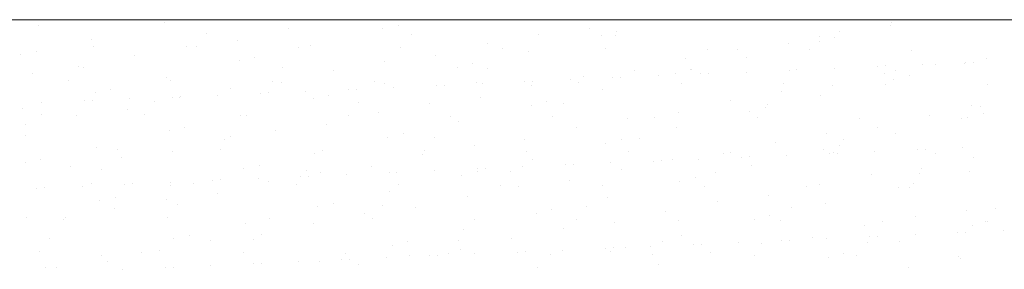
# Model space of a CAD drawing. Header units: millimetres. Extents: x -2274 to 12297, y -16157 to 26321.
# Tile 191 of 256: x -1857 to -1779, y -71 to -51. Entities that reach past the tile are written whole.
import ezdxf

# ---------------------------------------------------------------- set-up
doc = ezdxf.new("R2010")
doc.units = ezdxf.units.MM
doc.layers.add('-ŚCIANY NOŚNE', color=4, linetype='Continuous', lineweight=53)
doc.layers.add('KRESKOWANIE', color=8, linetype='Continuous')

msp = doc.modelspace()

# ---------------------------------------------------------------- linework, layer by layer
at = {"layer": '-ŚCIANY NOŚNE', "color": 253, "lineweight": 13}
msp.add_line((-1700, -51), (-2015, -51), dxfattribs=at)
at = {"layer": 'KRESKOWANIE', "color": 253, "linetype": 'Continuous', "lineweight": 13}
for p, q in [((-1845.812, -51.254), (-1845.812, -51.254)), ((-1787.63, -51.219), (-1787.63, -51.219)), ((-1855.913, -51.488), (-1855.913, -51.488)), ((-1835.874, -51.744), (-1835.874, -51.744)), ((-1828.333, -51.744), (-1828.333, -51.744)), ((-1827.093, -51.469), (-1827.093, -51.469)), ((-1811.782, -51.708), (-1811.782, -51.708)), ((-1809.614, -51.96), (-1809.614, -51.96)), ((-1791.743, -51.964), (-1791.743, -51.964)), ((-1787.671, -51.461), (-1787.671, -51.461)), ((-1851.64, -52.546), (-1851.64, -52.546)), ((-1842.461, -52.082), (-1842.461, -52.082)), ((-1840.011, -52.678), (-1840.011, -52.678)), ((-1826.086, -52.163), (-1826.086, -52.163)), ((-1815.859, -52.189), (-1815.859, -52.189)), ((-1810.854, -52.235), (-1810.854, -52.235)), ((-1809.712, -52.245), (-1809.712, -52.245)), ((-1793.375, -52.725), (-1793.375, -52.725)), ((-1793.337, -52.326), (-1793.337, -52.326)), ((-1792.135, -52.451), (-1792.135, -52.451)), ((-1856.103, -53.535), (-1856.103, -53.535)), ((-1851.479, -53.124), (-1851.479, -53.124)), ((-1844.089, -53.158), (-1844.089, -53.158)), ((-1843.273, -53.14), (-1843.273, -53.14)), ((-1835.105, -53.206), (-1835.105, -53.206)), ((-1834.161, -53.036), (-1834.161, -53.036)), ((-1826.898, -53.221), (-1826.898, -53.221)), ((-1819.972, -52.933), (-1819.972, -52.933)), ((-1818.73, -53.287), (-1818.73, -53.287)), ((-1816.682, -53.527), (-1816.682, -53.527)), ((-1810.524, -53.303), (-1810.524, -53.303)), ((-1802.356, -53.369), (-1802.356, -53.369)), ((-1799.958, -53.378), (-1799.958, -53.378)), ((-1795.88, -52.897), (-1795.88, -52.897)), ((-1794.149, -53.384), (-1794.149, -53.384)), ((-1785.981, -53.45), (-1785.981, -53.45)), ((-1857.343, -53.81), (-1857.343, -53.81)), ((-1848.201, -53.903), (-1848.201, -53.903)), ((-1839.864, -54.301), (-1839.864, -54.301)), ((-1838.624, -54.026), (-1838.624, -54.026)), ((-1828.187, -54.347), (-1828.187, -54.347)), ((-1824.109, -53.867), (-1824.109, -53.867)), ((-1804.07, -54.122), (-1804.07, -54.122)), ((-1799.202, -54.017), (-1799.202, -54.017)), ((-1781.064, -54.394), (-1781.064, -54.394)), ((-1779.979, -54.087), (-1779.979, -54.087)), ((-1852.747, -54.777), (-1852.747, -54.777)), ((-1852.339, -54.836), (-1852.339, -54.836)), ((-1836.373, -54.858), (-1836.373, -54.858)), ((-1832.3, -55.092), (-1832.3, -55.092)), ((-1822.385, -54.791), (-1822.385, -54.791)), ((-1821.145, -54.516), (-1821.145, -54.516)), ((-1819.998, -54.94), (-1819.998, -54.94)), ((-1808.208, -55.056), (-1808.208, -55.056)), ((-1803.666, -55.007), (-1803.666, -55.007)), ((-1803.624, -55.021), (-1803.624, -55.021)), ((-1799.233, -55.188), (-1799.233, -55.188)), ((-1795.807, -55.038), (-1795.807, -55.038)), ((-1795.173, -55.01), (-1795.173, -55.01)), ((-1792.178, -54.88), (-1792.178, -54.88)), ((-1788.752, -54.73), (-1788.752, -54.73)), ((-1788.118, -54.702), (-1788.118, -54.702)), ((-1787.249, -55.103), (-1787.249, -55.103)), ((-1785.124, -54.572), (-1785.124, -54.572)), ((-1784.056, -54.567), (-1784.056, -54.567)), ((-1781.723, -54.508), (-1781.723, -54.508)), ((-1781.698, -54.422), (-1781.698, -54.422)), ((-1856.416, -55.316), (-1856.416, -55.316)), ((-1853.559, -55.835), (-1853.559, -55.835)), ((-1845.692, -55.593), (-1845.692, -55.593)), ((-1845.391, -55.901), (-1845.391, -55.901)), ((-1837.184, -55.916), (-1837.184, -55.916)), ((-1829.017, -55.982), (-1829.017, -55.982)), ((-1816.97, -55.962), (-1816.97, -55.962)), ((-1816.336, -55.934), (-1816.336, -55.934)), ((-1813.342, -55.804), (-1813.342, -55.804)), ((-1812.286, -55.536), (-1812.286, -55.536)), ((-1809.916, -55.654), (-1809.916, -55.654)), ((-1809.282, -55.626), (-1809.282, -55.626)), ((-1806.287, -55.496), (-1806.287, -55.496)), ((-1804.906, -55.282), (-1804.906, -55.282)), ((-1802.861, -55.346), (-1802.861, -55.346)), ((-1802.227, -55.318), (-1802.227, -55.318)), ((-1788.169, -55.311), (-1788.169, -55.311)), ((-1787.427, -55.772), (-1787.427, -55.772)), ((-1786.187, -55.498), (-1786.187, -55.498)), ((-1850.155, -56.582), (-1850.155, -56.582)), ((-1840.515, -56.505), (-1840.515, -56.505)), ((-1836.437, -56.025), (-1836.437, -56.025)), ((-1834.505, -56.728), (-1834.505, -56.728)), ((-1831.079, -56.578), (-1831.079, -56.578)), ((-1830.445, -56.55), (-1830.445, -56.55)), ((-1828.213, -56.083), (-1828.213, -56.083)), ((-1827.451, -56.42), (-1827.451, -56.42)), ((-1824.025, -56.27), (-1824.025, -56.27)), ((-1823.39, -56.242), (-1823.39, -56.242)), ((-1820.81, -55.998), (-1820.81, -55.998)), ((-1820.396, -56.112), (-1820.396, -56.112)), ((-1816.398, -56.281), (-1816.398, -56.281)), ((-1812.642, -56.064), (-1812.642, -56.064)), ((-1810.734, -56.574), (-1810.734, -56.574)), ((-1804.436, -56.079), (-1804.436, -56.079)), ((-1796.384, -56.725), (-1796.384, -56.725)), ((-1796.268, -56.145), (-1796.268, -56.145)), ((-1792.306, -56.245), (-1792.306, -56.245)), ((-1788.061, -56.161), (-1788.061, -56.161)), ((-1779.893, -56.227), (-1779.893, -56.227)), ((-1852.243, -57.502), (-1852.243, -57.502)), ((-1851.608, -57.474), (-1851.608, -57.474)), ((-1851.395, -56.857), (-1851.395, -56.857)), ((-1848.614, -57.344), (-1848.614, -57.344)), ((-1846.659, -57.553), (-1846.659, -57.553)), ((-1845.188, -57.194), (-1845.188, -57.194)), ((-1844.627, -57.25), (-1844.627, -57.25)), ((-1844.554, -57.166), (-1844.554, -57.166)), ((-1841.56, -57.036), (-1841.56, -57.036)), ((-1838.134, -56.886), (-1838.134, -56.886)), ((-1837.499, -56.858), (-1837.499, -56.858)), ((-1833.916, -57.348), (-1833.916, -57.348)), ((-1832.676, -57.073), (-1832.676, -57.073)), ((-1820.536, -57.214), (-1820.536, -57.214)), ((-1815.197, -57.563), (-1815.197, -57.563)), ((-1800.497, -57.47), (-1800.497, -57.47)), ((-1793.254, -57.064), (-1793.254, -57.064)), ((-1857.223, -58.149), (-1857.223, -58.149)), ((-1855.669, -57.652), (-1855.669, -57.652)), ((-1848.765, -58.184), (-1848.765, -58.184)), ((-1830.284, -57.634), (-1830.284, -57.634)), ((-1824.613, -57.695), (-1824.613, -57.695)), ((-1816.437, -57.838), (-1816.437, -57.838)), ((-1813.91, -57.716), (-1813.91, -57.716)), ((-1798.958, -58.329), (-1798.958, -58.329)), ((-1797.718, -58.054), (-1797.718, -58.054)), ((-1797.536, -57.797), (-1797.536, -57.797)), ((-1781.161, -57.879), (-1781.161, -57.879)), ((-1780.483, -57.914), (-1780.483, -57.914)), ((-1855.677, -58.595), (-1855.677, -58.595)), ((-1852.843, -58.664), (-1852.843, -58.664)), ((-1847.471, -58.611), (-1847.471, -58.611)), ((-1839.744, -58.64), (-1839.744, -58.64)), ((-1839.303, -58.677), (-1839.303, -58.677)), ((-1831.096, -58.692), (-1831.096, -58.692)), ((-1828.726, -58.439), (-1828.726, -58.439)), ((-1822.928, -58.758), (-1822.928, -58.758)), ((-1822.265, -59.13), (-1822.265, -59.13)), ((-1814.722, -58.774), (-1814.722, -58.774)), ((-1808.712, -58.884), (-1808.712, -58.884)), ((-1806.554, -58.84), (-1806.554, -58.84)), ((-1804.634, -58.403), (-1804.634, -58.403)), ((-1798.347, -58.855), (-1798.347, -58.855)), ((-1790.179, -58.921), (-1790.179, -58.921)), ((-1784.595, -58.659), (-1784.595, -58.659)), ((-1781.973, -58.937), (-1781.973, -58.937)), ((-1781.479, -58.819), (-1781.479, -58.819)), ((-1780.239, -58.545), (-1780.239, -58.545)), ((-1856.955, -59.408), (-1856.955, -59.408)), ((-1845.447, -59.904), (-1845.447, -59.904)), ((-1844.207, -59.629), (-1844.207, -59.629)), ((-1836.941, -59.853), (-1836.941, -59.853)), ((-1832.863, -59.373), (-1832.863, -59.373)), ((-1812.824, -59.628), (-1812.824, -59.628)), ((-1804.785, -59.621), (-1804.785, -59.621)), ((-1788.733, -59.593), (-1788.733, -59.593)), ((-1856.945, -60.248), (-1856.945, -60.248)), ((-1841.054, -60.598), (-1841.054, -60.598)), ((-1840.571, -60.329), (-1840.571, -60.329)), ((-1827.968, -60.395), (-1827.968, -60.395)), ((-1826.728, -60.12), (-1826.728, -60.12)), ((-1824.196, -60.411), (-1824.196, -60.411)), ((-1816.962, -60.562), (-1816.962, -60.562)), ((-1809.249, -60.61), (-1809.249, -60.61)), ((-1807.822, -60.492), (-1807.822, -60.492)), ((-1792.81, -60.073), (-1792.81, -60.073)), ((-1791.447, -60.574), (-1791.447, -60.574)), ((-1787.306, -60.111), (-1787.306, -60.111)), ((-1851.275, -61.196), (-1851.275, -61.196)), ((-1849.589, -61.372), (-1849.589, -61.372)), ((-1841.383, -61.387), (-1841.383, -61.387)), ((-1833.215, -61.453), (-1833.215, -61.453)), ((-1825.008, -61.469), (-1825.008, -61.469)), ((-1821.04, -61.042), (-1821.04, -61.042)), ((-1810.489, -60.885), (-1810.489, -60.885)), ((-1796.923, -60.817), (-1796.923, -60.817)), ((-1793.01, -61.376), (-1793.01, -61.376)), ((-1791.77, -61.101), (-1791.77, -61.101)), ((-1785.521, -61.398), (-1785.521, -61.398)), ((-1784.886, -61.37), (-1784.886, -61.37)), ((-1781.892, -61.239), (-1781.892, -61.239)), ((-1855.738, -62.186), (-1855.738, -62.186)), ((-1849.269, -62.011), (-1849.269, -62.011)), ((-1845.191, -61.531), (-1845.191, -61.531)), ((-1833.796, -61.687), (-1833.796, -61.687)), ((-1825.152, -61.787), (-1825.152, -61.787)), ((-1816.84, -61.535), (-1816.84, -61.535)), ((-1816.317, -62.177), (-1816.317, -62.177)), ((-1808.634, -61.55), (-1808.634, -61.55)), ((-1806.05, -62.294), (-1806.05, -62.294)), ((-1805.138, -62.231), (-1805.138, -62.231)), ((-1803.056, -62.163), (-1803.056, -62.163)), ((-1801.06, -61.751), (-1801.06, -61.751)), ((-1800.466, -61.616), (-1800.466, -61.616)), ((-1799.63, -62.014), (-1799.63, -62.014)), ((-1798.995, -61.986), (-1798.995, -61.986)), ((-1796.001, -61.855), (-1796.001, -61.855)), ((-1792.575, -61.706), (-1792.575, -61.706)), ((-1792.259, -61.632), (-1792.259, -61.632)), ((-1791.941, -61.678), (-1791.941, -61.678)), ((-1788.947, -61.547), (-1788.947, -61.547)), ((-1784.091, -61.698), (-1784.091, -61.698)), ((-1781.021, -62.007), (-1781.021, -62.007)), ((-1856.978, -62.46), (-1856.978, -62.46)), ((-1853.381, -62.756), (-1853.381, -62.756)), ((-1850.857, -63.024), (-1850.857, -63.024)), ((-1839.499, -62.951), (-1839.499, -62.951)), ((-1838.259, -62.676), (-1838.259, -62.676)), ((-1829.29, -62.72), (-1829.29, -62.72)), ((-1824.219, -63.087), (-1824.219, -63.087)), ((-1820.793, -62.938), (-1820.793, -62.938)), ((-1820.159, -62.91), (-1820.159, -62.91)), ((-1817.164, -62.779), (-1817.164, -62.779)), ((-1813.739, -62.63), (-1813.739, -62.63)), ((-1813.104, -62.602), (-1813.104, -62.602)), ((-1810.11, -62.471), (-1810.11, -62.471)), ((-1809.251, -62.976), (-1809.251, -62.976)), ((-1806.684, -62.322), (-1806.684, -62.322)), ((-1798.837, -62.668), (-1798.837, -62.668)), ((-1785.159, -62.94), (-1785.159, -62.94)), ((-1841.957, -63.862), (-1841.957, -63.862)), ((-1841.322, -63.834), (-1841.322, -63.834)), ((-1838.328, -63.703), (-1838.328, -63.703)), ((-1834.902, -63.554), (-1834.902, -63.554)), ((-1834.483, -63.105), (-1834.483, -63.105)), ((-1834.268, -63.526), (-1834.268, -63.526)), ((-1833.367, -63.2), (-1833.367, -63.2)), ((-1831.273, -63.395), (-1831.273, -63.395)), ((-1827.848, -63.246), (-1827.848, -63.246)), ((-1827.213, -63.218), (-1827.213, -63.218)), ((-1822.02, -63.442), (-1822.02, -63.442)), ((-1820.78, -63.167), (-1820.78, -63.167)), ((-1818.108, -63.187), (-1818.108, -63.187)), ((-1803.301, -63.657), (-1803.301, -63.657)), ((-1801.734, -63.269), (-1801.734, -63.269)), ((-1789.236, -63.42), (-1789.236, -63.42)), ((-1785.359, -63.35), (-1785.359, -63.35)), ((-1781.358, -63.158), (-1781.358, -63.158)), ((-1856.066, -64.478), (-1856.066, -64.478)), ((-1855.431, -64.45), (-1855.431, -64.45)), ((-1852.437, -64.319), (-1852.437, -64.319)), ((-1851.669, -64.082), (-1851.669, -64.082)), ((-1849.011, -64.17), (-1849.011, -64.17)), ((-1848.377, -64.142), (-1848.377, -64.142)), ((-1845.382, -64.011), (-1845.382, -64.011)), ((-1845.327, -64.243), (-1845.327, -64.243)), ((-1843.501, -64.148), (-1843.501, -64.148)), ((-1837.48, -63.945), (-1837.48, -63.945)), ((-1835.294, -64.163), (-1835.294, -64.163)), ((-1827.126, -64.229), (-1827.126, -64.229)), ((-1818.92, -64.245), (-1818.92, -64.245)), ((-1817.466, -64.39), (-1817.466, -64.39)), ((-1813.388, -63.909), (-1813.388, -63.909)), ((-1810.752, -64.311), (-1810.752, -64.311)), ((-1804.541, -63.932), (-1804.541, -63.932)), ((-1802.545, -64.326), (-1802.545, -64.326)), ((-1794.378, -64.392), (-1794.378, -64.392)), ((-1793.349, -64.165), (-1793.349, -64.165)), ((-1787.062, -64.423), (-1787.062, -64.423)), ((-1786.171, -64.408), (-1786.171, -64.408)), ((-1785.822, -64.148), (-1785.822, -64.148)), ((-1849.79, -65.232), (-1849.79, -65.232)), ((-1845.695, -65.359), (-1845.695, -65.359)), ((-1841.617, -64.879), (-1841.617, -64.879)), ((-1827.848, -64.733), (-1827.848, -64.733)), ((-1821.578, -65.134), (-1821.578, -65.134)), ((-1810.368, -65.224), (-1810.368, -65.224)), ((-1797.486, -65.098), (-1797.486, -65.098)), ((-1851.03, -65.507), (-1851.03, -65.507)), ((-1849.808, -66.104), (-1849.808, -66.104)), ((-1844.769, -65.8), (-1844.769, -65.8)), ((-1833.551, -65.998), (-1833.551, -65.998)), ((-1832.311, -65.723), (-1832.311, -65.723)), ((-1828.394, -65.882), (-1828.394, -65.882)), ((-1825.716, -66.068), (-1825.716, -66.068)), ((-1814.832, -66.214), (-1814.832, -66.214)), ((-1812.02, -65.963), (-1812.02, -65.963)), ((-1801.564, -65.579), (-1801.564, -65.579)), ((-1795.645, -66.045), (-1795.645, -66.045)), ((-1792.889, -65.715), (-1792.889, -65.715)), ((-1779.271, -66.126), (-1779.271, -66.126)), ((-1856.858, -66.799), (-1856.858, -66.799)), ((-1853.945, -67.037), (-1853.945, -67.037)), ((-1853.787, -66.843), (-1853.787, -66.843)), ((-1845.581, -66.858), (-1845.581, -66.858)), ((-1837.413, -66.924), (-1837.413, -66.924)), ((-1829.793, -66.548), (-1829.793, -66.548)), ((-1829.206, -66.94), (-1829.206, -66.94)), ((-1821.038, -67.006), (-1821.038, -67.006)), ((-1816.072, -66.489), (-1816.072, -66.489)), ((-1812.832, -67.021), (-1812.832, -67.021)), ((-1805.677, -66.323), (-1805.677, -66.323)), ((-1798.593, -66.979), (-1798.593, -66.979)), ((-1797.353, -66.704), (-1797.353, -66.704)), ((-1785.663, -66.768), (-1785.663, -66.768)), ((-1781.585, -66.288), (-1781.585, -66.288)), ((-1839.379, -67.29), (-1839.379, -67.29)), ((-1833.906, -67.293), (-1833.906, -67.293)), ((-1821.9, -67.78), (-1821.9, -67.78)), ((-1813.892, -67.737), (-1813.892, -67.737)), ((-1809.814, -67.257), (-1809.814, -67.257)), ((-1804.664, -67.087), (-1804.664, -67.087)), ((-1796.457, -67.103), (-1796.457, -67.103)), ((-1789.775, -67.512), (-1789.775, -67.512)), ((-1788.289, -67.169), (-1788.289, -67.169)), ((-1781.114, -67.47), (-1781.114, -67.47)), ((-1780.083, -67.184), (-1780.083, -67.184)), ((-1779.874, -67.195), (-1779.874, -67.195)), ((-1855.055, -68.495), (-1855.055, -68.495)), ((-1845.082, -68.554), (-1845.082, -68.554)), ((-1843.842, -68.279), (-1843.842, -68.279)), ((-1838.681, -68.577), (-1838.681, -68.577)), ((-1838.043, -68.226), (-1838.043, -68.226)), ((-1818.004, -68.482), (-1818.004, -68.482)), ((-1804.42, -68.271), (-1804.42, -68.271)), ((-1793.913, -68.446), (-1793.913, -68.446)), ((-1792.769, -68.523), (-1792.769, -68.523)), ((-1789.344, -68.373), (-1789.344, -68.373)), ((-1788.709, -68.345), (-1788.709, -68.345)), ((-1785.715, -68.215), (-1785.715, -68.215)), ((-1782.289, -68.065), (-1782.289, -68.065)), ((-1781.655, -68.037), (-1781.655, -68.037)), ((-1778.66, -67.907), (-1778.66, -67.907)), ((-1842.121, -68.706), (-1842.121, -68.706)), ((-1827.603, -69.045), (-1827.603, -69.045)), ((-1826.363, -68.77), (-1826.363, -68.77)), ((-1822.306, -68.658), (-1822.306, -68.658)), ((-1810.507, -69.297), (-1810.507, -69.297)), ((-1809.873, -69.269), (-1809.873, -69.269)), ((-1808.884, -69.261), (-1808.884, -69.261)), ((-1806.878, -69.139), (-1806.878, -69.139)), ((-1805.932, -68.74), (-1805.932, -68.74)), ((-1803.453, -68.989), (-1803.453, -68.989)), ((-1802.818, -68.961), (-1802.818, -68.961)), ((-1799.824, -68.831), (-1799.824, -68.831)), ((-1797.99, -68.926), (-1797.99, -68.926)), ((-1796.398, -68.681), (-1796.398, -68.681)), ((-1795.764, -68.653), (-1795.764, -68.653)), ((-1789.557, -68.821), (-1789.557, -68.821)), ((-1786.941, -68.762), (-1786.941, -68.762)), ((-1855.867, -69.553), (-1855.867, -69.553)), ((-1850.91, -69.846), (-1850.91, -69.846)), ((-1847.699, -69.619), (-1847.699, -69.619)), ((-1846.234, -69.451), (-1846.234, -69.451)), ((-1839.492, -69.634), (-1839.492, -69.634)), ((-1831.325, -69.7), (-1831.325, -69.7)), ((-1828.042, -70.063), (-1828.042, -70.063)), ((-1826.22, -69.896), (-1826.22, -69.896)), ((-1824.616, -69.913), (-1824.616, -69.913)), ((-1823.982, -69.885), (-1823.982, -69.885)), ((-1823.118, -69.716), (-1823.118, -69.716)), ((-1822.142, -69.415), (-1822.142, -69.415)), ((-1820.987, -69.755), (-1820.987, -69.755)), ((-1817.562, -69.605), (-1817.562, -69.605)), ((-1816.927, -69.577), (-1816.927, -69.577)), ((-1814.95, -69.782), (-1814.95, -69.782)), ((-1813.933, -69.447), (-1813.933, -69.447)), ((-1810.124, -69.535), (-1810.124, -69.535)), ((-1806.744, -69.797), (-1806.744, -69.797)), ((-1802.103, -69.671), (-1802.103, -69.671)), ((-1798.576, -69.863), (-1798.576, -69.863)), ((-1792.645, -70.026), (-1792.645, -70.026)), ((-1791.405, -69.751), (-1791.405, -69.751)), ((-1790.369, -69.879), (-1790.369, -69.879)), ((-1782.201, -69.945), (-1782.201, -69.945)), ((-1782.089, -70.115), (-1782.089, -70.115)), ((-1855.373, -70.836), (-1855.373, -70.836)), ((-1854.449, -70.865), (-1854.449, -70.865)), ((-1850.371, -70.385), (-1850.371, -70.385)), ((-1845.779, -70.837), (-1845.779, -70.837)), ((-1845.145, -70.809), (-1845.145, -70.809)), ((-1842.151, -70.679), (-1842.151, -70.679)), ((-1838.725, -70.529), (-1838.725, -70.529)), ((-1838.091, -70.501), (-1838.091, -70.501)), ((-1835.096, -70.371), (-1835.096, -70.371)), ((-1833.431, -70.337), (-1833.431, -70.337)), ((-1831.671, -70.221), (-1831.671, -70.221)), ((-1831.036, -70.193), (-1831.036, -70.193)), ((-1830.332, -70.64), (-1830.332, -70.64)), ((-1815.951, -70.827), (-1815.951, -70.827)), ((-1806.24, -70.604), (-1806.24, -70.604)), ((-1786.201, -70.86), (-1786.201, -70.86)), ((-1849.205, -70.987), (-1849.205, -70.987))]:
    msp.add_line(p, q, dxfattribs=at)

doc.saveas('drawing.dxf')
